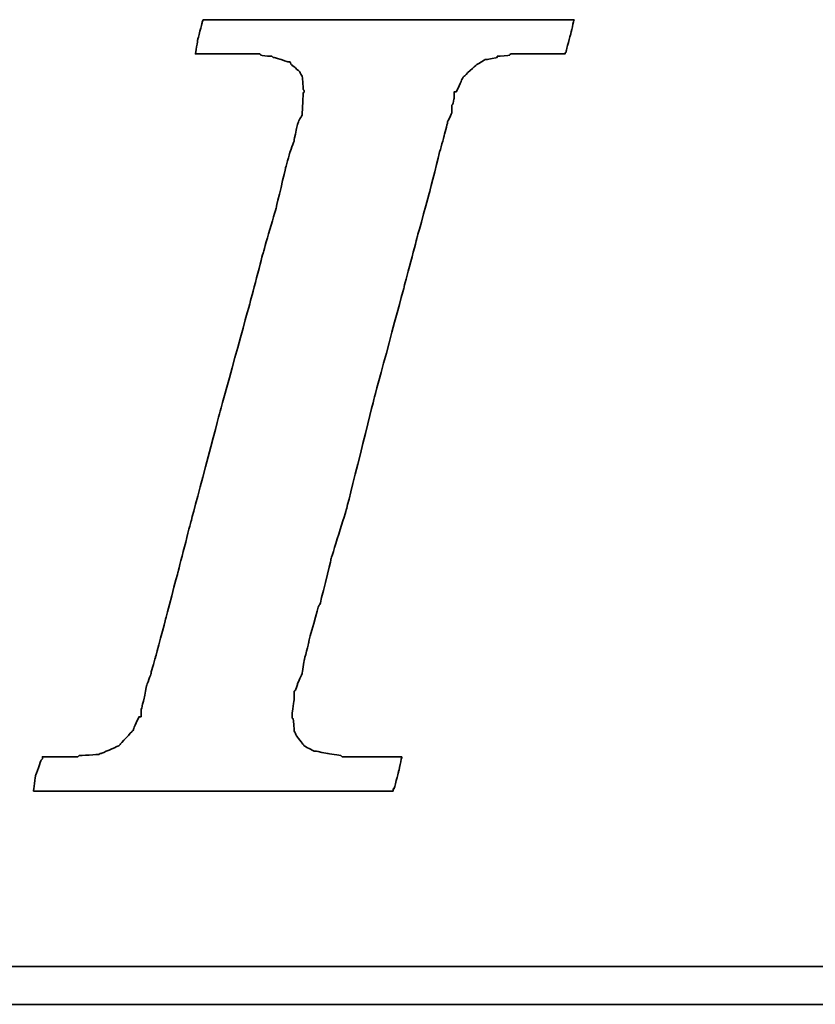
# Model space of a CAD drawing. Header units: millimetres. Extents: x 569 to 825, y -141 to -58.
# Tile 31 of 50: x 765.38 to 766.59, y -115.65 to -114.16. Entities that reach past the tile are written whole.
import ezdxf

# ---------------------------------------------------------------- set-up
doc = ezdxf.new("R2010")
doc.units = ezdxf.units.MM
doc.header["$LTSCALE"] = 0.1
doc.layers.add('DIM', color=4, linetype='CONTINUOUS')
doc.layers.add('layer 1', color=7, linetype='CONTINUOUS')

# ---------------------------------------------------------------- blocks, each defined once
blk = doc.blocks.new('TBI MOTION logo(完整正式版)')
at = {"layer": 'layer 1', "color": 22, "lineweight": 35}
for points, knots in [([(-40.59125, -7.94375), (-40.59125, -7.94375), (-40.97375, -7.94375), (-40.97375, -7.94375), (-40.97375, -7.94375), (-40.97375, -7.94375), (-41.38125, -7.94375), (-41.38125, -7.94375), (-41.38125, -7.94375), (-41.38125, -7.94375), (-41.54875, -7.94375), (-41.54875, -7.94375), (-41.54875, -7.94375), (-41.54875, -7.94375), (-41.59875, -7.94375), (-41.59875, -7.94375), (-41.59875, -7.94375), (-41.59875, -7.94375), (-41.88375, -7.94375), (-41.88375, -7.94375), (-41.88375, -7.94375), (-41.88375, -7.94375), (-41.90875, -7.91875), (-41.90875, -7.91875), (-41.90875, -7.91875), (-41.90875, -7.91875), (-42.19875, -7.87125), (-42.19875, -7.87125), (-42.19875, -7.87125), (-42.19875, -7.87125), (-42.43875, -7.82375), (-42.43875, -7.82375), (-42.43875, -7.82375), (-42.43875, -7.82375), (-42.45875, -7.82375), (-42.45875, -7.82375), (-42.45875, -7.82375), (-42.45875, -7.82375), (-42.48625, -7.82375), (-42.48625, -7.82375), (-42.48625, -7.82375), (-42.48625, -7.82375), (-42.67625, -7.72375), (-42.67625, -7.72375), (-42.67625, -7.72375), (-42.67625, -7.72375), (-42.70125, -7.70375), (-42.70125, -7.70375), (-42.70125, -7.70375), (-42.70125, -7.70375), (-42.72375, -7.67875), (-42.72375, -7.67875), (-42.72375, -7.67875), (-42.72375, -7.67875), (-42.86875, -7.48875), (-42.86875, -7.48875), (-42.86875, -7.48875), (-42.86875, -7.48875), (-42.89375, -7.43875), (-42.89375, -7.43875), (-42.89375, -7.43875), (-42.89375, -7.43875), (-42.91875, -7.38875), (-42.91875, -7.38875), (-42.91875, -7.38875), (-42.91875, -7.38875), (-42.93875, -7.12875), (-42.93875, -7.12875), (-42.93875, -7.12875), (-42.93875, -7.12875), (-42.96375, -7.10375), (-42.96375, -7.10375), (-42.96375, -7.10375), (-42.96375, -7.10375), (-42.96375, -7.05375), (-42.96375, -7.05375), (-42.96375, -7.05375), (-42.96375, -7.05375), (-42.96375, -7.00875), (-42.96375, -7.00875), (-42.96375, -7.00875), (-42.96375, -7.00875), (-42.91875, -6.69625), (-42.91875, -6.69625), (-42.91875, -6.69625), (-42.91875, -6.69625), (-42.91875, -6.62375), (-42.91875, -6.62375), (-42.91875, -6.62375), (-42.91875, -6.62375), (-42.91875, -6.59625), (-42.91875, -6.59625), (-42.91875, -6.59625), (-42.91875, -6.59625), (-42.91875, -6.57375), (-42.91875, -6.57375), (-42.91875, -6.57375), (-42.91875, -6.57375), (-42.91875, -6.52875), (-42.91875, -6.52875), (-42.91875, -6.52875), (-42.91875, -6.52875), (-42.89375, -6.50375), (-42.89375, -6.50375), (-42.89375, -6.50375), (-42.89375, -6.50375), (-42.84375, -6.38375), (-42.84375, -6.38375), (-42.84375, -6.38375), (-42.84375, -6.38375), (-42.84375, -6.35875), (-42.84375, -6.35875), (-42.84375, -6.35875), (-42.84375, -6.35875), (-42.74625, -6.14375), (-42.74625, -6.14375), (-42.74625, -6.14375), (-42.74625, -6.14375), (-42.70125, -5.85375), (-42.70125, -5.85375), (-42.70125, -5.85375), (-42.70125, -5.85375), (-42.60375, -5.47125), (-42.60375, -5.47125), (-42.60375, -5.47125), (-42.60375, -5.47125), (-42.60375, -5.44875), (-42.60375, -5.44875), (-42.60375, -5.44875), (-42.60375, -5.44875), (-42.38875, -4.67875), (-42.38875, -4.67875), (-42.38875, -4.67875), (-42.38875, -4.67875), (-42.36375, -4.65375), (-42.36375, -4.65375), (-42.36375, -4.65375), (-42.36375, -4.65375), (-42.12375, -3.69625), (-42.12375, -3.69625), (-42.12375, -3.69625), (-42.12375, -3.69625), (-42.12375, -3.67374), (-42.12375, -3.67374), (-42.12375, -3.67374), (-42.12375, -3.67374), (-41.78875, -2.59374), (-41.78875, -2.59374), (-41.78875, -2.59374), (-41.78875, -2.59374), (-41.18875, -0.19375), (-41.18875, -0.19375), (-41.18875, -0.19375), (-41.18875, -0.19375), (-40.54375, 2.20624), (-40.54375, 2.20624), (-40.54375, 2.20624), (-40.54375, 2.20624), (-40.25375, 3.30875), (-40.25375, 3.30875), (-40.25375, 3.30875), (-40.25375, 3.30875), (-39.98875, 4.27125), (-39.98875, 4.27125), (-39.98875, 4.27125), (-39.98875, 4.27125), (-39.77375, 5.13125), (-39.77375, 5.13125), (-39.77375, 5.13125), (-39.77375, 5.13125), (-39.67875, 5.47125), (-39.67875, 5.47125), (-39.67875, 5.47125), (-39.67875, 5.47125), (-39.60375, 5.75625), (-39.60375, 5.75625), (-39.60375, 5.75625), (-39.60375, 5.75625), (-39.60375, 5.78125), (-39.60375, 5.78125), (-39.60375, 5.78125), (-39.60375, 5.78125), (-39.50875, 5.97125), (-39.50875, 5.97125), (-39.50875, 5.97125), (-39.50875, 5.97125), (-39.50875, 6.13875), (-39.50875, 6.13875), (-39.50875, 6.13875), (-39.50875, 6.13875), (-39.48625, 6.16625), (-39.48625, 6.16625), (-39.48625, 6.16625), (-39.48625, 6.16625), (-39.46125, 6.28625), (-39.46125, 6.28625), (-39.46125, 6.28625), (-39.46125, 6.28625), (-39.46125, 6.42625), (-39.46125, 6.42625), (-39.46125, 6.42625), (-39.46125, 6.42625), (-39.41375, 6.42625), (-39.41375, 6.42625), (-39.41375, 6.42625), (-39.41375, 6.42625), (-39.29375, 6.69125), (-39.29375, 6.69125), (-39.29375, 6.69125), (-39.29375, 6.69125), (-39.26875, 6.74125), (-39.26875, 6.74125), (-39.26875, 6.74125), (-39.26875, 6.74125), (-39.24375, 6.76625), (-39.24375, 6.76625), (-39.24375, 6.76625), (-39.24375, 6.76625), (-38.98375, 7.00624), (-38.98375, 7.00624), (-38.98375, 7.00624), (-38.98375, 7.00624), (-38.95625, 7.02624), (-38.95625, 7.02624), (-38.95625, 7.02624), (-38.95625, 7.02624), (-38.78875, 7.12624), (-38.78875, 7.12624), (-38.78875, 7.12624), (-38.78875, 7.12624), (-38.76375, 7.12624), (-38.76375, 7.12624), (-38.76375, 7.12624), (-38.76375, 7.12624), (-38.74375, 7.12624), (-38.74375, 7.12624), (-38.74375, 7.12624), (-38.74375, 7.12624), (-38.52875, 7.17125), (-38.52875, 7.17125), (-38.52875, 7.17125), (-38.52875, 7.17125), (-38.52875, 7.19624), (-38.52875, 7.19624), (-38.52875, 7.19624), (-38.52875, 7.19624), (-38.50375, 7.19624), (-38.50375, 7.19624), (-38.50375, 7.19624), (-38.50375, 7.19624), (-38.26125, 7.21875), (-38.26125, 7.21875), (-38.26125, 7.21875), (-38.26125, 7.21875), (-38.23875, 7.24624), (-38.23875, 7.24624), (-38.23875, 7.24624), (-38.23875, 7.24624), (-38.21625, 7.24624), (-38.21625, 7.24624), (-38.21625, 7.24624), (-38.21625, 7.24624), (-38.18875, 7.24624), (-38.18875, 7.24624), (-38.18875, 7.24624), (-38.18875, 7.24624), (-37.90375, 7.24624), (-37.90375, 7.24624), (-37.90375, 7.24624), (-37.90375, 7.24624), (-37.85375, 7.24624), (-37.85375, 7.24624), (-37.85375, 7.24624), (-37.85375, 7.24624), (-37.75875, 7.24624), (-37.75875, 7.24624), (-37.75875, 7.24624), (-37.75875, 7.24624), (-37.42375, 7.24624), (-37.42375, 7.24624), (-37.42375, 7.24624), (-37.42375, 7.24624), (-37.08875, 7.24624), (-37.08875, 7.24624), (-37.08875, 7.24624), (-37.08875, 7.24624), (-37.06375, 7.24624), (-37.06375, 7.24624), (-37.06375, 7.24624), (-37.06375, 7.24624), (-37.06375, 7.26624), (-37.06375, 7.26624), (-37.06375, 7.26624), (-37.06375, 7.26624), (-37.03875, 7.29125), (-37.03875, 7.29125), (-37.03875, 7.29125), (-37.03875, 7.29125), (-37.03875, 7.31625), (-37.03875, 7.31625), (-37.03875, 7.31625), (-37.03875, 7.31625), (-36.94125, 7.67625), (-36.94125, 7.67625), (-36.94125, 7.67625), (-36.94125, 7.67625), (-36.86875, 7.98625), (-36.86875, 7.98625), (-36.86875, 7.98625), (-36.86875, 7.98625), (-36.98875, 7.98625), (-36.98875, 7.98625), (-36.98875, 7.98625), (-36.98875, 7.98625), (-37.42375, 7.98625), (-37.42375, 7.98625), (-37.42375, 7.98625), (-37.42375, 7.98625), (-37.94875, 7.98625), (-37.94875, 7.98625), (-37.94875, 7.98625), (-37.94875, 7.98625), (-38.57375, 7.98625), (-38.57375, 7.98625), (-38.57375, 7.98625), (-38.57375, 7.98625), (-39.29375, 7.98625), (-39.29375, 7.98625), (-39.29375, 7.98625), (-39.29375, 7.98625), (-40.82875, 7.98625), (-40.82875, 7.98625), (-40.82875, 7.98625), (-40.82875, 7.98625), (-42.36375, 7.98625), (-42.36375, 7.98625), (-42.36375, 7.98625), (-42.36375, 7.98625), (-43.08375, 7.98625), (-43.08375, 7.98625), (-43.08375, 7.98625), (-43.08375, 7.98625), (-43.70875, 7.98625), (-43.70875, 7.98625), (-43.70875, 7.98625), (-43.70875, 7.98625), (-44.23375, 7.98625), (-44.23375, 7.98625), (-44.23375, 7.98625), (-44.23375, 7.98625), (-44.66875, 7.98625), (-44.66875, 7.98625), (-44.66875, 7.98625), (-44.66875, 7.98625), (-44.88375, 7.98625), (-44.88375, 7.98625), (-44.88375, 7.98625), (-44.88375, 7.98625), (-44.90875, 7.94125), (-44.90875, 7.94125), (-44.90875, 7.94125), (-44.90875, 7.94125), (-44.90875, 7.91625), (-44.90875, 7.91625), (-44.90875, 7.91625), (-44.90875, 7.91625), (-45.00375, 7.55625), (-45.00375, 7.55625), (-45.00375, 7.55625), (-45.00375, 7.55625), (-45.05375, 7.24624), (-45.05375, 7.24624), (-45.05375, 7.24624), (-45.05375, 7.24624), (-44.61875, 7.24624), (-44.61875, 7.24624), (-44.61875, 7.24624), (-44.61875, 7.24624), (-44.11375, 7.24624), (-44.11375, 7.24624), (-44.11375, 7.24624), (-44.11375, 7.24624), (-43.99375, 7.24624), (-43.99375, 7.24624), (-43.99375, 7.24624), (-43.99375, 7.24624), (-43.94625, 7.24624), (-43.94625, 7.24624), (-43.94625, 7.24624), (-43.94625, 7.24624), (-43.92374, 7.24624), (-43.92374, 7.24624), (-43.92374, 7.24624), (-43.92374, 7.24624), (-43.65875, 7.24624), (-43.65875, 7.24624), (-43.65875, 7.24624), (-43.65875, 7.24624), (-43.63875, 7.21875), (-43.63875, 7.21875), (-43.63875, 7.21875), (-43.63875, 7.21875), (-43.46875, 7.19624), (-43.46875, 7.19624), (-43.46875, 7.19624), (-43.46875, 7.19624), (-43.39875, 7.19624), (-43.39875, 7.19624), (-43.39875, 7.19624), (-43.39875, 7.19624), (-43.37125, 7.17125), (-43.37125, 7.17125), (-43.37125, 7.17125), (-43.37125, 7.17125), (-43.34875, 7.17125), (-43.34875, 7.17125), (-43.34875, 7.17125), (-43.34875, 7.17125), (-43.20375, 7.12624), (-43.20375, 7.12624), (-43.20375, 7.12624), (-43.20375, 7.12624), (-43.05875, 7.07624), (-43.05875, 7.07624), (-43.05875, 7.07624), (-43.05875, 7.07624), (-43.01375, 7.07624), (-43.01375, 7.07624), (-43.01375, 7.07624), (-43.01375, 7.07624), (-42.98875, 7.02624), (-42.98875, 7.02624), (-42.98875, 7.02624), (-42.98875, 7.02624), (-42.79875, 6.86125), (-42.79875, 6.86125), (-42.79875, 6.86125), (-42.79875, 6.86125), (-42.77375, 6.81125), (-42.77375, 6.81125), (-42.77375, 6.81125), (-42.77375, 6.81125), (-42.74625, 6.76625), (-42.74625, 6.76625), (-42.74625, 6.76625), (-42.74625, 6.76625), (-42.72375, 6.47625), (-42.72375, 6.47625), (-42.72375, 6.47625), (-42.72375, 6.47625), (-42.70125, 6.45124), (-42.70125, 6.45124), (-42.70125, 6.45124), (-42.70125, 6.45124), (-42.70125, 6.42625), (-42.70125, 6.42625), (-42.70125, 6.42625), (-42.70125, 6.42625), (-42.72375, 6.40625), (-42.72375, 6.40625), (-42.72375, 6.40625), (-42.72375, 6.40625), (-42.74625, 5.97125), (-42.74625, 5.97125), (-42.74625, 5.97125), (-42.74625, 5.97125), (-42.74625, 5.94625), (-42.74625, 5.94625), (-42.74625, 5.94625), (-42.74625, 5.94625), (-42.74625, 5.92625), (-42.74625, 5.92625), (-42.74625, 5.92625), (-42.74625, 5.92625), (-42.77375, 5.87625), (-42.77375, 5.87625), (-42.77375, 5.87625), (-42.77375, 5.87625), (-42.81875, 5.80625), (-42.81875, 5.80625), (-42.81875, 5.80625), (-42.81875, 5.80625), (-42.86875, 5.63625), (-42.86875, 5.63625), (-42.86875, 5.63625), (-42.86875, 5.63625), (-42.91875, 5.39625), (-42.91875, 5.39625), (-42.91875, 5.39625), (-42.91875, 5.39625), (-42.91875, 5.37124), (-42.91875, 5.37124), (-42.91875, 5.37124), (-42.91875, 5.37124), (-43.01375, 5.10874), (-43.01375, 5.10874), (-43.01375, 5.10874), (-43.01375, 5.10874), (-43.10875, 4.77124), (-43.10875, 4.77124), (-43.10875, 4.77124), (-43.10875, 4.77124), (-43.29875, 3.95625), (-43.29875, 3.95625), (-43.29875, 3.95625), (-43.29875, 3.95625), (-43.58875, 2.95125), (-43.58875, 2.95125), (-43.58875, 2.95125), (-43.58875, 2.95125), (-43.87375, 1.87125), (-43.87375, 1.87125), (-43.87375, 1.87125), (-43.87375, 1.87125), (-44.52625, -0.50374), (-44.52625, -0.50374), (-44.52625, -0.50374), (-44.52625, -0.50374), (-45.14875, -2.85375), (-45.14875, -2.85375), (-45.14875, -2.85375), (-45.14875, -2.85375), (-45.43375, -3.95875), (-45.43375, -3.95875), (-45.43375, -3.95875), (-45.43375, -3.95875), (-45.69875, -4.96875), (-45.69875, -4.96875), (-45.69875, -4.96875), (-45.69875, -4.96875), (-45.91375, -5.78375), (-45.91375, -5.78375), (-45.91375, -5.78375), (-45.91375, -5.78375), (-46.01375, -6.11875), (-46.01375, -6.11875), (-46.01375, -6.11875), (-46.01375, -6.11875), (-46.01375, -6.14375), (-46.01375, -6.14375), (-46.01375, -6.14375), (-46.01375, -6.14375), (-46.10875, -6.40875), (-46.10875, -6.40875), (-46.10875, -6.40875), (-46.10875, -6.40875), (-46.15375, -6.64875), (-46.15375, -6.64875), (-46.15375, -6.64875), (-46.15375, -6.64875), (-46.20375, -6.83875), (-46.20375, -6.83875), (-46.20375, -6.83875), (-46.20375, -6.83875), (-46.22875, -6.93375), (-46.22875, -6.93375), (-46.22875, -6.93375), (-46.22875, -6.93375), (-46.22875, -7.07875), (-46.22875, -7.07875), (-46.22875, -7.07875), (-46.22875, -7.07875), (-46.27375, -7.07875), (-46.27375, -7.07875), (-46.27375, -7.07875), (-46.27375, -7.07875), (-46.39375, -7.34375), (-46.39375, -7.34375), (-46.39375, -7.34375), (-46.39375, -7.34375), (-46.39375, -7.36875), (-46.39375, -7.36875), (-46.39375, -7.36875), (-46.39375, -7.36875), (-46.42125, -7.38875), (-46.42125, -7.38875), (-46.42125, -7.38875), (-46.42125, -7.38875), (-46.68375, -7.67875), (-46.68375, -7.67875), (-46.68375, -7.67875), (-46.68375, -7.67875), (-46.70875, -7.70375), (-46.70875, -7.70375), (-46.70875, -7.70375), (-46.70875, -7.70375), (-46.75375, -7.72375), (-46.75375, -7.72375), (-46.75375, -7.72375), (-46.75375, -7.72375), (-47.08875, -7.87125), (-47.08875, -7.87125), (-47.08875, -7.87125), (-47.08875, -7.87125), (-47.11625, -7.87125), (-47.11625, -7.87125), (-47.11625, -7.87125), (-47.11625, -7.87125), (-47.13875, -7.89375), (-47.13875, -7.89375), (-47.13875, -7.89375), (-47.13875, -7.89375), (-47.56875, -7.91875), (-47.56875, -7.91875), (-47.56875, -7.91875), (-47.56875, -7.91875), (-47.59625, -7.94375), (-47.59625, -7.94375), (-47.59625, -7.94375), (-47.59625, -7.94375), (-47.64375, -7.94375), (-47.64375, -7.94375), (-47.64375, -7.94375), (-47.64375, -7.94375), (-47.73625, -7.94375), (-47.73625, -7.94375), (-47.73625, -7.94375), (-47.73625, -7.94375), (-48.07375, -7.94375), (-48.07375, -7.94375), (-48.07375, -7.94375), (-48.07375, -7.94375), (-48.36125, -7.94375), (-48.36125, -7.94375), (-48.36125, -7.94375), (-48.36125, -7.94375), (-48.36125, -7.96625), (-48.36125, -7.96625), (-48.36125, -7.96625), (-48.36125, -7.96625), (-48.36125, -7.99125), (-48.36125, -7.99125), (-48.36125, -7.99125), (-48.36125, -7.99125), (-48.38875, -8.01375), (-48.38875, -8.01375), (-48.38875, -8.01375), (-48.38875, -8.01375), (-48.50875, -8.34875), (-48.50875, -8.34875), (-48.50875, -8.34875), (-48.50875, -8.34875), (-48.55375, -8.68625), (-48.55375, -8.68625), (-48.55375, -8.68625), (-48.55375, -8.68625), (-48.45875, -8.68625), (-48.45875, -8.68625), (-48.45875, -8.68625), (-48.45875, -8.68625), (-48.07375, -8.68625), (-48.07375, -8.68625), (-48.07375, -8.68625), (-48.07375, -8.68625), (-47.52375, -8.68625), (-47.52375, -8.68625), (-47.52375, -8.68625), (-47.52375, -8.68625), (-46.92375, -8.68625), (-46.92375, -8.68625), (-46.92375, -8.68625), (-46.92375, -8.68625), (-46.25375, -8.68625), (-46.25375, -8.68625), (-46.25375, -8.68625), (-46.25375, -8.68625), (-46.20375, -8.68625), (-46.20375, -8.68625), (-46.20375, -8.68625), (-46.20375, -8.68625), (-44.71375, -8.68625), (-44.71375, -8.68625), (-44.71375, -8.68625), (-44.71375, -8.68625), (-43.22875, -8.68625), (-43.22875, -8.68625), (-43.22875, -8.68625), (-43.22875, -8.68625), (-42.55875, -8.68625), (-42.55875, -8.68625), (-42.55875, -8.68625), (-42.55875, -8.68625), (-42.50875, -8.68625), (-42.50875, -8.68625), (-42.50875, -8.68625), (-42.50875, -8.68625), (-41.93375, -8.68625), (-41.93375, -8.68625), (-41.93375, -8.68625), (-41.93375, -8.68625), (-41.38125, -8.68625), (-41.38125, -8.68625), (-41.38125, -8.68625), (-41.38125, -8.68625), (-40.97375, -8.68625), (-40.97375, -8.68625), (-40.97375, -8.68625), (-40.97375, -8.68625), (-40.78125, -8.68625), (-40.78125, -8.68625), (-40.78125, -8.68625), (-40.78125, -8.68625), (-40.78125, -8.63875), (-40.78125, -8.63875), (-40.78125, -8.63875), (-40.78125, -8.63875), (-40.75875, -8.63875), (-40.75875, -8.63875), (-40.75875, -8.63875), (-40.75875, -8.63875), (-40.66375, -8.27875), (-40.66375, -8.27875), (-40.66375, -8.27875), (-40.66375, -8.27875), (-40.59125, -7.94375), (-40.59125, -7.94375)], [0, 0, 0, 0, 0.00558659, 0.00558659, 0.00558659, 0.0055866, 0.01117318, 0.01117318, 0.01117318, 0.01117319, 0.01675978, 0.01675978, 0.01675978, 0.01675979, 0.02234637, 0.02234637, 0.02234637, 0.02234638, 0.02793296, 0.02793296, 0.02793296, 0.02793297, 0.03351955, 0.03351955, 0.03351955, 0.03351956, 0.03910615, 0.03910615, 0.03910615, 0.03910616, 0.04469274, 0.04469274, 0.04469274, 0.04469275, 0.05027933, 0.05027933, 0.05027933, 0.05027934, 0.05586592, 0.05586592, 0.05586592, 0.05586593, 0.06145251, 0.06145251, 0.06145251, 0.06145252, 0.06703911, 0.06703911, 0.06703911, 0.06703912, 0.0726257, 0.0726257, 0.0726257, 0.07262571, 0.07821229, 0.07821229, 0.07821229, 0.0782123, 0.08379888, 0.08379888, 0.08379888, 0.08379889, 0.08938547, 0.08938547, 0.08938547, 0.08938548, 0.09497207, 0.09497207, 0.09497207, 0.09497208, 0.10055866, 0.10055866, 0.10055866, 0.10055867, 0.10614525, 0.10614525, 0.10614525, 0.10614526, 0.11173184, 0.11173184, 0.11173184, 0.11173185, 0.11731844, 0.11731844, 0.11731844, 0.11731845, 0.12290503, 0.12290503, 0.12290503, 0.12290504, 0.12849162, 0.12849162, 0.12849162, 0.12849163, 0.13407821, 0.13407821, 0.13407821, 0.13407822, 0.1396648, 0.1396648, 0.1396648, 0.13966481, 0.1452514, 0.1452514, 0.1452514, 0.14525141, 0.15083799, 0.15083799, 0.15083799, 0.150838, 0.15642458, 0.15642458, 0.15642458, 0.15642459, 0.16201117, 0.16201117, 0.16201117, 0.16201118, 0.16759777, 0.16759777, 0.16759777, 0.16759778, 0.17318436, 0.17318436, 0.17318436, 0.17318437, 0.17877095, 0.17877095, 0.17877095, 0.17877096, 0.18435754, 0.18435754, 0.18435754, 0.18435755, 0.18994413, 0.18994413, 0.18994413, 0.18994414, 0.19553073, 0.19553073, 0.19553073, 0.19553074, 0.20111732, 0.20111732, 0.20111732, 0.20111733, 0.20670391, 0.20670391, 0.20670391, 0.20670392, 0.2122905, 0.2122905, 0.2122905, 0.21229051, 0.21787709, 0.21787709, 0.21787709, 0.2178771, 0.22346369, 0.22346369, 0.22346369, 0.2234637, 0.22905028, 0.22905028, 0.22905028, 0.22905029, 0.23463687, 0.23463687, 0.23463687, 0.23463688, 0.24022346, 0.24022346, 0.24022346, 0.24022347, 0.24581006, 0.24581006, 0.24581006, 0.24581007, 0.25139665, 0.25139665, 0.25139665, 0.25139666, 0.25698324, 0.25698324, 0.25698324, 0.25698325, 0.26256983, 0.26256983, 0.26256983, 0.26256984, 0.26815642, 0.26815642, 0.26815642, 0.26815643, 0.27374302, 0.27374302, 0.27374302, 0.27374303, 0.27932961, 0.27932961, 0.27932961, 0.27932962, 0.2849162, 0.2849162, 0.2849162, 0.28491621, 0.29050279, 0.29050279, 0.29050279, 0.2905028, 0.29608939, 0.29608939, 0.29608939, 0.2960894, 0.30167598, 0.30167598, 0.30167598, 0.30167599, 0.30726257, 0.30726257, 0.30726257, 0.30726258, 0.31284916, 0.31284916, 0.31284916, 0.31284917, 0.31843575, 0.31843575, 0.31843575, 0.31843576, 0.32402235, 0.32402235, 0.32402235, 0.32402236, 0.32960894, 0.32960894, 0.32960894, 0.32960895, 0.33519553, 0.33519553, 0.33519553, 0.33519554, 0.34078212, 0.34078212, 0.34078212, 0.34078213, 0.34636872, 0.34636872, 0.34636872, 0.34636873, 0.35195531, 0.35195531, 0.35195531, 0.35195532, 0.3575419, 0.3575419, 0.3575419, 0.35754191, 0.36312849, 0.36312849, 0.36312849, 0.3631285, 0.36871508, 0.36871508, 0.36871508, 0.36871509, 0.37430168, 0.37430168, 0.37430168, 0.37430169, 0.37988827, 0.37988827, 0.37988827, 0.37988828, 0.38547486, 0.38547486, 0.38547486, 0.38547487, 0.39106145, 0.39106145, 0.39106145, 0.39106146, 0.39664804, 0.39664804, 0.39664804, 0.39664805, 0.40223464, 0.40223464, 0.40223464, 0.40223465, 0.40782123, 0.40782123, 0.40782123, 0.40782124, 0.41340782, 0.41340782, 0.41340782, 0.41340783, 0.41899441, 0.41899441, 0.41899441, 0.41899442, 0.42458101, 0.42458101, 0.42458101, 0.42458102, 0.4301676, 0.4301676, 0.4301676, 0.43016761, 0.43575419, 0.43575419, 0.43575419, 0.4357542, 0.44134078, 0.44134078, 0.44134078, 0.44134079, 0.44692737, 0.44692737, 0.44692737, 0.44692738, 0.45251397, 0.45251397, 0.45251397, 0.45251398, 0.45810056, 0.45810056, 0.45810056, 0.45810057, 0.46368715, 0.46368715, 0.46368715, 0.46368716, 0.46927374, 0.46927374, 0.46927374, 0.46927375, 0.47486034, 0.47486034, 0.47486034, 0.47486035, 0.48044693, 0.48044693, 0.48044693, 0.48044694, 0.48603352, 0.48603352, 0.48603352, 0.48603353, 0.49162011, 0.49162011, 0.49162011, 0.49162012, 0.4972067, 0.4972067, 0.4972067, 0.49720671, 0.5027933, 0.5027933, 0.5027933, 0.50279331, 0.50837989, 0.50837989, 0.50837989, 0.5083799, 0.51396648, 0.51396648, 0.51396648, 0.51396649, 0.51955307, 0.51955307, 0.51955307, 0.51955308, 0.52513966, 0.52513966, 0.52513966, 0.52513967, 0.53072626, 0.53072626, 0.53072626, 0.53072627, 0.53631285, 0.53631285, 0.53631285, 0.53631286, 0.54189944, 0.54189944, 0.54189944, 0.54189945, 0.54748603, 0.54748603, 0.54748603, 0.54748604, 0.55307263, 0.55307263, 0.55307263, 0.55307264, 0.55865922, 0.55865922, 0.55865922, 0.55865923, 0.56424581, 0.56424581, 0.56424581, 0.56424582, 0.5698324, 0.5698324, 0.5698324, 0.56983241, 0.57541899, 0.57541899, 0.57541899, 0.575419, 0.58100559, 0.58100559, 0.58100559, 0.5810056, 0.58659218, 0.58659218, 0.58659218, 0.58659219, 0.59217877, 0.59217877, 0.59217877, 0.59217878, 0.59776536, 0.59776536, 0.59776536, 0.59776537, 0.60335196, 0.60335196, 0.60335196, 0.60335197, 0.60893855, 0.60893855, 0.60893855, 0.60893856, 0.61452514, 0.61452514, 0.61452514, 0.61452515, 0.62011173, 0.62011173, 0.62011173, 0.62011174, 0.62569832, 0.62569832, 0.62569832, 0.62569833, 0.63128492, 0.63128492, 0.63128492, 0.63128493, 0.63687151, 0.63687151, 0.63687151, 0.63687152, 0.6424581, 0.6424581, 0.6424581, 0.64245811, 0.64804469, 0.64804469, 0.64804469, 0.6480447, 0.65363128, 0.65363128, 0.65363128, 0.65363129, 0.65921788, 0.65921788, 0.65921788, 0.65921789, 0.66480447, 0.66480447, 0.66480447, 0.66480448, 0.67039106, 0.67039106, 0.67039106, 0.67039107, 0.67597765, 0.67597765, 0.67597765, 0.67597766, 0.68156425, 0.68156425, 0.68156425, 0.68156426, 0.68715084, 0.68715084, 0.68715084, 0.68715085, 0.69273743, 0.69273743, 0.69273743, 0.69273744, 0.69832402, 0.69832402, 0.69832402, 0.69832403, 0.70391061, 0.70391061, 0.70391061, 0.70391062, 0.70949721, 0.70949721, 0.70949721, 0.70949722, 0.7150838, 0.7150838, 0.7150838, 0.71508381, 0.72067039, 0.72067039, 0.72067039, 0.7206704, 0.72625698, 0.72625698, 0.72625698, 0.72625699, 0.73184358, 0.73184358, 0.73184358, 0.73184359, 0.73743017, 0.73743017, 0.73743017, 0.73743018, 0.74301676, 0.74301676, 0.74301676, 0.74301677, 0.74860335, 0.74860335, 0.74860335, 0.74860336, 0.75418994, 0.75418994, 0.75418994, 0.75418995, 0.75977654, 0.75977654, 0.75977654, 0.75977655, 0.76536313, 0.76536313, 0.76536313, 0.76536314, 0.77094972, 0.77094972, 0.77094972, 0.77094973, 0.77653631, 0.77653631, 0.77653631, 0.77653632, 0.78212291, 0.78212291, 0.78212291, 0.78212292, 0.7877095, 0.7877095, 0.7877095, 0.78770951, 0.79329609, 0.79329609, 0.79329609, 0.7932961, 0.79888268, 0.79888268, 0.79888268, 0.79888269, 0.80446927, 0.80446927, 0.80446927, 0.80446928, 0.81005587, 0.81005587, 0.81005587, 0.81005588, 0.81564246, 0.81564246, 0.81564246, 0.81564247, 0.82122905, 0.82122905, 0.82122905, 0.82122906, 0.82681564, 0.82681564, 0.82681564, 0.82681565, 0.83240223, 0.83240223, 0.83240223, 0.83240224, 0.83798883, 0.83798883, 0.83798883, 0.83798884, 0.84357542, 0.84357542, 0.84357542, 0.84357543, 0.84916201, 0.84916201, 0.84916201, 0.84916202, 0.8547486, 0.8547486, 0.8547486, 0.85474861, 0.8603352, 0.8603352, 0.8603352, 0.86033521, 0.86592179, 0.86592179, 0.86592179, 0.8659218, 0.87150838, 0.87150838, 0.87150838, 0.87150839, 0.87709497, 0.87709497, 0.87709497, 0.87709498, 0.88268156, 0.88268156, 0.88268156, 0.88268157, 0.88826816, 0.88826816, 0.88826816, 0.88826817, 0.89385475, 0.89385475, 0.89385475, 0.89385476, 0.89944134, 0.89944134, 0.89944134, 0.89944135, 0.90502793, 0.90502793, 0.90502793, 0.90502794, 0.91061453, 0.91061453, 0.91061453, 0.91061454, 0.91620112, 0.91620112, 0.91620112, 0.91620113, 0.92178771, 0.92178771, 0.92178771, 0.92178772, 0.9273743, 0.9273743, 0.9273743, 0.92737431, 0.93296089, 0.93296089, 0.93296089, 0.9329609, 0.93854749, 0.93854749, 0.93854749, 0.9385475, 0.94413408, 0.94413408, 0.94413408, 0.94413409, 0.94972067, 0.94972067, 0.94972067, 0.94972068, 0.95530726, 0.95530726, 0.95530726, 0.95530727, 0.96089385, 0.96089385, 0.96089385, 0.96089386, 0.96648045, 0.96648045, 0.96648045, 0.96648046, 0.97206704, 0.97206704, 0.97206704, 0.97206705, 0.97765363, 0.97765363, 0.97765363, 0.97765364, 0.98324022, 0.98324022, 0.98324022, 0.98324023, 0.98882682, 0.98882682, 0.98882682, 0.98882683, 0.99441341, 0.99441341, 0.99441341, 0.99441342, 1, 1, 1, 1]), ([(75.90875, -9.47875), (75.90875, -9.47875), (75.90875, -12.28625), (75.90875, -12.28625), (75.90875, -12.28625), (75.90875, -12.28625), (75.90875, -12.47875), (75.90875, -12.47875), (75.90875, -12.47875), (75.90875, -12.47875), (75.71625, -12.47875), (75.71625, -12.47875), (75.71625, -12.47875), (75.71625, -12.47875), (-88.32875, -12.47875), (-88.32875, -12.47875), (-88.32875, -12.47875), (-88.32875, -12.47875), (-88.32875, -13.29375), (-88.32875, -13.29375), (-88.32875, -13.29375), (-88.32875, -13.29375), (82.89125, -13.29375), (82.89125, -13.29375), (82.89125, -13.29375), (82.89125, -13.29375), (75.90875, -9.47875), (75.90875, -9.47875)], [0, 0, 0, 0, 0.14285714, 0.14285714, 0.14285714, 0.14285715, 0.28571429, 0.28571429, 0.28571429, 0.2857143, 0.42857143, 0.42857143, 0.42857143, 0.42857144, 0.57142857, 0.57142857, 0.57142857, 0.57142858, 0.71428571, 0.71428571, 0.71428571, 0.71428572, 0.85714286, 0.85714286, 0.85714286, 0.85714287, 1, 1, 1, 1])]:
    blk.add_open_spline(points, degree=3, knots=knots, dxfattribs=at)

msp = doc.modelspace()

# ---------------------------------------------------------------- block references
at = {"layer": 'DIM', "color": 7, "xscale": 0.0702681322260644, "yscale": 0.0702681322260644, "zscale": 0.0702681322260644}
msp.add_blockref('TBI MOTION logo(完整正式版)', (768.8093, -114.7191), dxfattribs=at)

doc.saveas('drawing.dxf')
